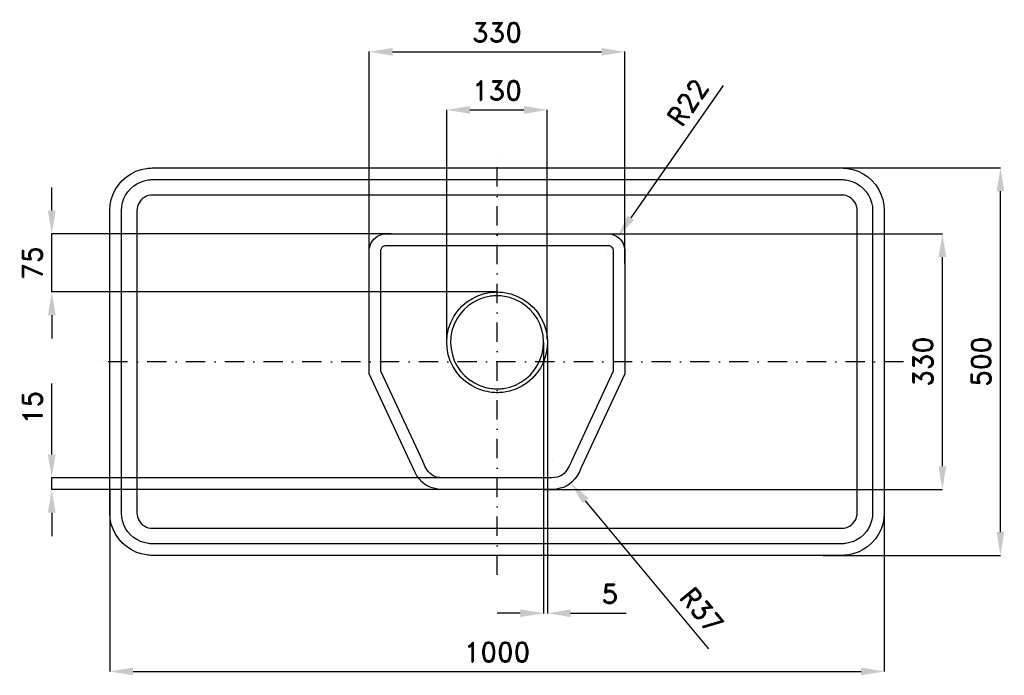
# Model space of a CAD drawing. Header units: millimetres. Extents: x -616 to 655, y -405 to 441.
import ezdxf

# ---------------------------------------------------------------- set-up
doc = ezdxf.new("R2010")
doc.units = ezdxf.units.MM
doc.header["$LTSCALE"] = 5
doc.linetypes.add('ČERCHOVANÁX2', pattern=[2, 1, -0.5, 0, -0.5])
doc.layers.add('Kóty', color=2, linetype='Continuous')
doc.layers.add('Značka', color=7, linetype='Continuous')
doc.styles.get("Standard").update_dxf_attribs({"font": 'romand.shx', "height": 25})
doc.dimstyles.get("Standard").update_dxf_attribs({"dimtxt": 25, "dimasz": 30, "dimexe": 0.18, "dimexo": 0.0625, "dimgap": 12.5, "dimtad": 1, "dimdec": 0, "dimzin": 0, "dimdsep": 46, "dimtxsty": 'Standard', "dimcen": 0.09, "dimadec": 0, "dimazin": 0, "dimtfac": 1, "dimtdec": 0, "dimtofl": 0, "dimtmove": 0, "dimatfit": 3, "dimfxl": 1, "dimtolj": 1, "dimtzin": 0, "dimarcsym": 0})

# ---------------------------------------------------------------- blocks, each defined once
blk = doc.blocks.new('*D0')
at = {"layer": 'Defpoints', "color": 0, "transparency": 16777216}
for p in [(165, 400), (-165, 143.1), (165, 126.8)]:
    blk.add_point(p, dxfattribs=at)
at = {"layer": 'Kóty', "color": 0, "lineweight": -2, "transparency": 16777216}
for p, q in [((-165, 143.1), (-165, 400.2)), ((-135, 400), (135, 400)), ((165, 126.8), (165, 400.2))]:
    blk.add_line(p, q, dxfattribs=at)
at = {"layer": 'Kóty', "color": 0, "transparency": 16777216}
for points in [[(-135, 405), (-135, 395), (-165, 400)], [(135, 405), (135, 395), (165, 400)]]:
    blk.add_solid(points, dxfattribs=at)
at = {"layer": 'Kóty', "color": 0, "transparency": 16777216, "insert": (0, 425), "char_height": 25, "attachment_point": 5}
blk.add_mtext('\\A1;330', dxfattribs=at)
blk = doc.blocks.new('*D1')
at = {"layer": 'Defpoints', "color": 0, "transparency": 16777216}
for p in [(64.75, 325), (-65, 25.851), (64.75, 29.0285)]:
    blk.add_point(p, dxfattribs=at)
at = {"layer": 'Kóty', "color": 0, "lineweight": -2, "transparency": 16777216}
for p, q in [((-65, 25.9135), (-65, 325.18)), ((-35, 325), (34.75, 325)), ((64.75, 29.091), (64.75, 325.18))]:
    blk.add_line(p, q, dxfattribs=at)
at = {"layer": 'Kóty', "color": 0, "transparency": 16777216}
for points in [[(-35, 330), (-35, 320), (-65, 325)], [(34.75, 330), (34.75, 320), (64.75, 325)]]:
    blk.add_solid(points, dxfattribs=at)
at = {"layer": 'Kóty', "color": 0, "transparency": 16777216, "insert": (-0.125, 350), "char_height": 25, "attachment_point": 5}
blk.add_mtext('\\A1;130', dxfattribs=at)
blk = doc.blocks.new('*D2')
at = {"layer": 'Defpoints', "color": 0, "transparency": 16777216}
for p in [(60, 25), (65, 25.3), (65, -324.7)]:
    blk.add_point(p, dxfattribs=at)
at = {"layer": 'Kóty', "color": 0, "lineweight": -2, "transparency": 16777216}
for p, q in [((60, 24.9), (60, -324.9)), ((65, 25.2), (65, -324.9)), ((30, -324.7), (0, -324.7)), ((95, -324.7), (166.6, -324.7))]:
    blk.add_line(p, q, dxfattribs=at)
at = {"layer": 'Kóty', "color": 0, "transparency": 16777216}
for points in [[(30, -319.7), (30, -329.7), (60, -324.7)], [(95, -319.7), (95, -329.7), (65, -324.7)]]:
    blk.add_solid(points, dxfattribs=at)
at = {"layer": 'Kóty', "color": 0, "transparency": 16777216, "insert": (145.8, -299.7), "char_height": 25, "attachment_point": 5}
blk.add_mtext('\\A1;5', dxfattribs=at)
blk = doc.blocks.new('*D3')
at = {"layer": 'Defpoints', "color": 0, "transparency": 16777216}
for p in [(-500, -164.6), (500, -164.6), (500, -399.8)]:
    blk.add_point(p, dxfattribs=at)
at = {"layer": 'Kóty', "color": 0, "lineweight": -2, "transparency": 16777216}
for p, q in [((-500, -164.6), (-500, -400)), ((500, -164.6), (500, -400)), ((-470, -399.8), (470, -399.8))]:
    blk.add_line(p, q, dxfattribs=at)
at = {"layer": 'Kóty', "color": 0, "transparency": 16777216}
for points in [[(-470, -394.8), (-470, -404.8), (-500, -399.8)], [(470, -394.8), (470, -404.8), (500, -399.8)]]:
    blk.add_solid(points, dxfattribs=at)
at = {"layer": 'Kóty', "color": 0, "transparency": 16777216, "insert": (0, -374.8), "char_height": 25, "attachment_point": 5}
blk.add_mtext('\\A1;1000', dxfattribs=at)
blk = doc.blocks.new('*D4')
at = {"layer": 'Defpoints', "color": 0, "transparency": 16777216}
for p in [(389.6, 250), (650, 250), (421.1, -250)]:
    blk.add_point(p, dxfattribs=at)
at = {"layer": 'Kóty', "color": 0, "lineweight": -2, "transparency": 16777216}
for p, q in [((389.7, 250), (650.2, 250)), ((650, -220), (650, 220)), ((421.2, -250), (650.2, -250))]:
    blk.add_line(p, q, dxfattribs=at)
at = {"layer": 'Kóty', "color": 0, "transparency": 16777216}
for points in [[(645, 220), (655, 220), (650, 250)], [(645, -220), (655, -220), (650, -250)]]:
    blk.add_solid(points, dxfattribs=at)
at = {"layer": 'Kóty', "color": 0, "transparency": 16777216, "insert": (625, 0), "char_height": 25, "attachment_point": 5, "rotation": 90}
blk.add_mtext('\\A1;500', dxfattribs=at)
blk = doc.blocks.new('*D5')
at = {"layer": 'Defpoints', "color": 0, "transparency": 16777216}
for p in [(-136.8, 165), (-575, 90), (-0.3, 90)]:
    blk.add_point(p, dxfattribs=at)
at = {"layer": 'Kóty', "color": 0, "lineweight": -2, "transparency": 16777216}
for p, q in [((-575, 195), (-575, 225)), ((-136.8, 165), (-575.2, 165)), ((-0.4, 90), (-575.2, 90)), ((-575, 60), (-575, 30))]:
    blk.add_line(p, q, dxfattribs=at)
at = {"layer": 'Kóty', "color": 0, "transparency": 16777216}
for points in [[(-580, 195), (-570, 195), (-575, 165)], [(-580, 60), (-570, 60), (-575, 90)]]:
    blk.add_solid(points, dxfattribs=at)
at = {"layer": 'Kóty', "color": 0, "transparency": 16777216, "insert": (-600, 127.5), "char_height": 25, "attachment_point": 5, "rotation": 90}
blk.add_mtext('\\A1;75', dxfattribs=at)
blk = doc.blocks.new('*D6')
at = {"layer": 'Defpoints', "color": 0, "transparency": 16777216}
for p in [(-575, -150), (-69.2, -150), (-65.9, -165)]:
    blk.add_point(p, dxfattribs=at)
at = {"layer": 'Kóty', "color": 0, "lineweight": -2, "transparency": 16777216}
for p, q in [((-575, -120), (-575, -28.1)), ((-69.3, -150), (-575.2, -150)), ((-66, -165), (-575.2, -165)), ((-575, -195), (-575, -225))]:
    blk.add_line(p, q, dxfattribs=at)
at = {"layer": 'Kóty', "color": 0, "transparency": 16777216}
for points in [[(-580, -120), (-570, -120), (-575, -150)], [(-580, -195), (-570, -195), (-575, -165)]]:
    blk.add_solid(points, dxfattribs=at)
at = {"layer": 'Kóty', "color": 0, "transparency": 16777216, "insert": (-600, -59), "char_height": 25, "attachment_point": 5, "rotation": 90}
blk.add_mtext('\\A1;15', dxfattribs=at)
blk = doc.blocks.new('*D7')
at = {"layer": 'Defpoints', "color": 0, "transparency": 16777216}
for p in [(136, 165), (575, 165), (60, -165)]:
    blk.add_point(p, dxfattribs=at)
at = {"layer": 'Kóty', "color": 0, "lineweight": -2, "transparency": 16777216}
for p, q in [((136.1, 165), (575.2, 165)), ((575, -135), (575, 135)), ((60.1, -165), (575.2, -165))]:
    blk.add_line(p, q, dxfattribs=at)
at = {"layer": 'Kóty', "color": 0, "transparency": 16777216}
for points in [[(570, 135), (580, 135), (575, 165)], [(570, -135), (580, -135), (575, -165)]]:
    blk.add_solid(points, dxfattribs=at)
at = {"layer": 'Kóty', "color": 0, "transparency": 16777216, "insert": (550, 0), "char_height": 25, "attachment_point": 5, "rotation": 90}
blk.add_mtext('\\A1;330', dxfattribs=at)
blk = doc.blocks.new('*D8')
at = {"layer": 'Defpoints', "color": 0, "transparency": 16777216}
for p in [(71.5, -128), (95.1, -156.4)]:
    blk.add_point(p, dxfattribs=at)
at = {"layer": 'Kóty', "color": 0, "lineweight": -2, "transparency": 16777216}
for p, q in [((71.4, -128), (71.6, -128)), ((71.5, -128.1), (71.5, -127.9)), ((273.5, -370.8), (114.3, -179.5))]:
    blk.add_line(p, q, dxfattribs=at)
at = {"layer": 'Kóty', "color": 0, "transparency": 16777216}
blk.add_solid([(118.2, -176.3), (110.5, -182.7), (95.1, -156.4)], dxfattribs=at)
at = {"layer": 'Kóty', "color": 0, "transparency": 16777216, "insert": (264.5, -320.9), "char_height": 25, "attachment_point": 5, "rotation": 309.762}
blk.add_mtext('\\A1;R37', dxfattribs=at)
blk = doc.blocks.new('*D9')
at = {"layer": 'Defpoints', "color": 0, "transparency": 16777216}
for p in [(155.6, 161), (143, 143)]:
    blk.add_point(p, dxfattribs=at)
at = {"layer": 'Kóty', "color": 0, "lineweight": -2, "transparency": 16777216}
for p, q in [((291.9, 356.5), (172.7, 185.7)), ((142.9, 143), (143.1, 143)), ((143, 142.9), (143, 143.1))]:
    blk.add_line(p, q, dxfattribs=at)
at = {"layer": 'Kóty', "color": 0, "transparency": 16777216}
blk.add_solid([(168.6, 188.5), (176.8, 182.8), (155.6, 161)], dxfattribs=at)
at = {"layer": 'Kóty', "color": 0, "transparency": 16777216, "insert": (246.2, 334.7), "char_height": 25, "attachment_point": 5, "rotation": 55.1102}
blk.add_mtext('\\A1;R22', dxfattribs=at)

msp = doc.modelspace()

# ---------------------------------------------------------------- linework, layer by layer
msp.add_lwpolyline([(65, 25), (65, 24.575), (65, 24.149), (64.3, 15.676), (62.6, 7.356), (59.8, -0.677), (55.9, -8.234), (51.1, -15.258), (45.4, -21.56), (38.9, -27.105), (31.8, -31.712), (24.1, -35.399), (16, -38), (7.6, -39.577, -0.0344302), (-0.9, -39.994, -0.0343841), (-9.3, -39.355), (-17.6, -37.56), (-25.7, -34.747), (-33.2, -30.861), (-40.3, -26.068), (-46.6, -20.356), (-52.1, -13.908), (-56.7, -6.76), (-60.4, 0.903), (-63, 9), (-64.6, 17.357), (-65, 25.851), (-64.4, 34.331), (-62.6, 42.644), (-59.7, 50.669), (-55.9, 58.234), (-51.1, 65.258), (-45.4, 71.56), (-38.9, 77.104), (-31.8, 81.712), (-24.1, 85.399), (-16, 88), (-7.6, 89.577, -0.0344302), (0.9, 89.994, -0.0344057), (9.3, 89.355), (17.6, 87.56), (25.7, 84.747), (33.2, 80.861), (40.3, 76.068), (46.6, 70.356), (52.1, 63.907), (56.7, 56.76), (60.4, 49.099), (63, 41), (64.5, 33.057), (65, 25)], format="xyb")
at = {"layer": 'Kóty'}
for points in [[(-575, 90.006143), (-575, 165)], [(-575, -165), (-575, -150)]]:
    msp.add_lwpolyline(points, dxfattribs=at)
at = {"layer": 'Značka', "color": 6, "linetype": 'ČERCHOVANÁX2', "ltscale": 5}
for points in [[(0, -275), (0, 275)], [(525, 0), (-525, 0)]]:
    msp.add_lwpolyline(points, dxfattribs=at)
at = {"layer": 'Značka', "color": 5}
for points in [[(-445, -250), (-445.2, -249.999), (-445.4, -249.998, -0.0321971), (-452.5, -249.501), (-459.5, -248.051), (-466.3, -245.769), (-472.6, -242.559), (-478.6, -238.607), (-483.9, -233.891), (-488.6, -228.554), (-492.6, -222.625), (-495.7, -216.258), (-498.1, -209.513), (-499.5, -202.53), (-500, -195.432), (-500, -195.216), (-500, -195), (-500, 195), (-500, 195.216), (-500, 195.432), (-499.5, 202.534), (-498.1, 209.513), (-495.8, 216.262), (-492.6, 222.625), (-488.6, 228.552), (-483.9, 233.891), (-478.6, 238.611), (-472.6, 242.559), (-466.3, 245.746), (-459.5, 248.051), (-452.5, 249.525, -0.0367405), (-445.4, 249.998), (-445.2, 249.999), (-445, 250), (445, 250), (445.2, 249.999), (445.4, 249.998, -0.0322046), (452.5, 249.501), (459.5, 248.051), (466.3, 245.769), (472.6, 242.559), (478.6, 238.607), (483.9, 233.891), (488.6, 228.554), (492.6, 222.625), (495.7, 216.258), (498.1, 209.513), (499.5, 202.53), (500, 195.432), (500, 195.216), (500, 195), (500, -195), (500, -195.216), (500, -195.432), (499.5, -202.534), (498.1, -209.513), (495.8, -216.262), (492.6, -222.625), (488.6, -228.552), (483.9, -233.891), (478.6, -238.611), (472.6, -242.559), (466.3, -245.746), (459.5, -248.051), (452.5, -249.525, -0.0367415), (445.4, -249.998), (445.2, -249.999), (445, -250), (-445, -250)], [(-445, -235), (-445.2, -235), (-445.3, -234.999, -0.0321908), (-450.5, -234.637), (-455.6, -233.582), (-460.5, -231.923), (-465.1, -229.589), (-469.4, -226.714), (-473.3, -223.284), (-476.7, -219.403), (-479.6, -215.091), (-481.9, -210.46), (-483.6, -205.555), (-484.7, -200.477), (-485, -195.314), (-485, -195.157), (-485, -195), (-485, 195), (-485, 195.157), (-485, 195.314), (-484.6, 200.479), (-483.6, 205.555), (-481.9, 210.464), (-479.6, 215.091), (-476.7, 219.402), (-473.3, 223.284), (-469.4, 226.717), (-465.1, 229.589), (-460.5, 231.906), (-455.6, 233.582), (-450.5, 234.654, -0.0367311), (-445.3, 234.999), (-445.2, 235), (-445, 235), (445, 235), (445.2, 235), (445.3, 234.999, -0.0321908), (450.5, 234.637), (455.6, 233.582), (460.5, 231.923), (465.1, 229.589), (469.4, 226.714), (473.3, 223.284), (476.7, 219.403), (479.6, 215.091), (481.9, 210.46), (483.6, 205.555), (484.7, 200.477), (485, 195.314), (485, 195.157), (485, 195), (485, -195), (485, -195.157), (485, -195.314), (484.6, -200.479), (483.6, -205.555), (481.9, -210.464), (479.6, -215.091), (476.7, -219.402), (473.3, -223.284), (469.4, -226.717), (465.1, -229.589), (460.5, -231.906), (455.6, -233.582), (450.5, -234.654, -0.0367341), (445.3, -234.999), (445.2, -235), (445, -235), (-445, -235)], [(-445, -215), (445, -215), (445.1, -215), (445.2, -214.999, 0.0321082), (447.7, -214.818), (450.3, -214.291), (452.7, -213.461), (455, -212.294), (457.2, -210.857), (459.1, -209.142), (460.9, -207.201), (462.3, -205.045), (463.5, -202.73), (464.3, -200.277), (464.8, -197.738), (465, -195.157), (465, -195.079), (465, -195), (465, 195), (465, 195.079), (465, 195.157), (464.8, 197.74), (464.3, 200.277), (463.5, 202.732), (462.3, 205.045), (460.9, 207.201), (459.1, 209.142), (457.2, 210.859), (455, 212.294), (452.7, 213.453), (450.3, 214.291), (447.7, 214.827), (445.2, 214.999), (445.1, 215), (445, 215), (-445, 215), (-445.1, 215), (-445.2, 214.999, 0.032114), (-447.7, 214.818), (-450.3, 214.291), (-452.7, 213.461), (-455, 212.294), (-457.2, 210.857), (-459.1, 209.142), (-460.9, 207.201), (-462.3, 205.045), (-463.5, 202.73), (-464.3, 200.277), (-464.8, 197.738), (-465, 195.157), (-465, 195.079), (-465, 195), (-465, -195), (-465, -195.079), (-465, -195.157), (-464.8, -197.74), (-464.3, -200.277), (-463.5, -202.732), (-462.3, -205.045), (-460.9, -207.201), (-459.1, -209.142), (-457.2, -210.859), (-455, -212.294), (-452.7, -213.453), (-450.3, -214.291), (-447.7, -214.827), (-445.2, -214.999), (-445.1, -215), (-445, -215)]]:
    msp.add_lwpolyline(points, format="xyb", dxfattribs=at)
at = {"layer": 'Značka', "color": 251}
for points in [[(165, 55.667), (165, -15.689), (109.6, -134.91), (109.2, -135.762), (108.8, -136.612), (106.3, -141.994), (103.4, -147.153), (100.5, -151.25), (97.2, -154.948), (93.5, -158.047), (89.4, -160.54), (85.6, -162.205), (81.6, -163.417), (76.6, -164.421), (71.6, -164.907), (70.6, -164.958), (69.6, -165), (-69.6, -165), (-70.6, -164.957), (-71.6, -164.907), (-76.6, -164.416), (-81.6, -163.417), (-85.6, -162.212), (-89.4, -160.54), (-93.5, -158.044), (-97.2, -154.948), (-100.5, -151.248), (-103.4, -147.153), (-106.3, -141.993), (-108.8, -136.612), (-109.2, -135.762), (-109.6, -134.91), (-165, -15.689), (-165, 143.083), (-165, 143.622), (-165, 144.161), (-164.6, 147.111), (-163.9, 149.986), (-162.9, 152.513), (-161.6, 154.885), (-159.6, 157.578), (-157.1, 159.92), (-154.4, 161.89), (-151.4, 163.399), (-148, 164.517), (-144.4, 164.972), (-143.8, 164.99), (-143.3, 165), (-36.7, 165), (143.3, 165), (143.8, 164.989), (144.4, 164.972), (148, 164.502), (151.4, 163.399), (154.4, 161.9), (157.1, 159.92), (159.6, 157.577), (161.6, 154.885), (162.9, 152.512), (163.9, 149.986), (164.6, 147.109), (165, 144.161), (165, 143.622), (165, 143.083), (165, 55.667)], [(150, 55.667), (150, -12.372), (96, -128.585), (95.5, -129.625), (95.1, -130.663), (93, -135.047), (90.6, -139.254), (88.8, -141.88), (86.7, -144.241), (84.7, -145.903), (82.4, -147.241), (80.2, -148.204), (77.9, -148.9), (74.3, -149.598), (70.7, -149.932), (70, -149.969), (69.2, -150), (-69.2, -150), (-70, -149.968), (-70.7, -149.93), (-74.4, -149.58), (-78.1, -148.847), (-80.4, -148.138), (-82.6, -147.153), (-84.8, -145.777), (-86.8, -144.081), (-88.9, -141.704), (-90.7, -139.076), (-93.1, -134.942), (-95.1, -130.645), (-95.5, -129.616), (-96, -128.585), (-150, -12.372), (-150, 143.083), (-150, 143.308), (-150, 143.533), (-149.9, 144.494), (-149.6, 145.426), (-149.3, 146.183), (-148.9, 146.894), (-148.2, 147.772), (-147.4, 148.53), (-146.5, 149.134), (-145.6, 149.586), (-144.6, 149.867), (-143.7, 149.988), (-143.5, 149.996), (-143.3, 150), (-36.7, 150), (143.3, 150), (143.5, 149.995), (143.7, 149.986), (144.9, 149.818), (145.9, 149.439), (146.8, 148.974), (147.6, 148.38), (148.3, 147.611), (149, 146.734), (149.4, 145.968), (149.7, 145.155), (149.9, 144.322), (150, 143.47), (150, 143.277), (150, 143.083), (150, 55.667)]]:
    msp.add_lwpolyline(points, dxfattribs=at)
at = {"layer": 'Značka', "color": 9}
for points in [[(65, 25), (65, 24.575), (65, 24.149), (64.3, 15.676), (62.6, 7.356), (59.8, -0.677), (55.9, -8.234), (51.1, -15.258), (45.4, -21.56), (38.9, -27.105), (31.8, -31.712), (24.1, -35.399), (16, -38), (7.6, -39.577, -0.0344302), (-0.9, -39.994, -0.0343841), (-9.3, -39.355), (-17.6, -37.56), (-25.7, -34.747), (-33.2, -30.861), (-40.3, -26.068), (-46.6, -20.356), (-52.1, -13.908), (-56.7, -6.76), (-60.4, 0.903), (-63, 9), (-64.6, 17.357), (-65, 25.851), (-64.4, 34.331), (-62.6, 42.644), (-59.7, 50.669), (-55.9, 58.234), (-51.1, 65.258), (-45.4, 71.56), (-38.9, 77.104), (-31.8, 81.712), (-24.1, 85.399), (-16, 88), (-7.6, 89.577, -0.0344302), (0.9, 89.994, -0.0344057), (9.3, 89.355), (17.6, 87.56), (25.7, 84.747), (33.2, 80.861), (40.3, 76.068), (46.6, 70.356), (52.1, 63.907), (56.7, 56.76), (60.4, 49.099), (63, 41), (64.5, 33.057), (65, 25)], [(60, 25), (60, 25.393), (60, 25.785), (59.4, 33.607), (57.7, 41.286), (55.2, 48.702), (51.6, 55.678), (47.1, 62.161), (41.9, 67.978), (35.9, 73.096), (29.3, 77.35), (22.2, 80.753), (14.8, 83.154), (7.1, 84.61, 0.0344295), (-0.8, 84.995, 0.0343964), (-8.6, 84.405), (-16.3, 82.747), (-23.7, 80.151), (-30.7, 76.564), (-37.2, 72.139), (-43, 66.867), (-48.1, 60.915), (-52.3, 54.317), (-55.8, 47.243), (-58.2, 39.769), (-59.6, 32.055), (-60, 24.215), (-59.4, 16.387), (-57.7, 8.714), (-55.2, 1.305), (-51.6, -5.678), (-47.1, -12.162), (-41.9, -17.978), (-35.9, -23.096), (-29.3, -27.35), (-22.2, -30.753), (-14.8, -33.154), (-7.1, -34.61, 0.0344257), (0.8, -34.995, 0.0344042), (8.6, -34.405), (16.3, -32.747), (23.7, -30.151), (30.7, -26.564), (37.2, -22.14), (43, -16.867), (48.1, -10.914), (52.3, -4.317), (55.7, 2.755), (58.2, 10.231), (59.6, 17.563), (60, 25)]]:
    msp.add_lwpolyline(points, format="xyb", dxfattribs=at)

# ---------------------------------------------------------------- dimensions: what is measured, and where the dimension line sits
at = {"layer": 'Kóty'}
for base, p1, p2, picture, middle in [((165, 400), (-165, 143.083), (165, 126.768775), '*D0', (0, 425)), ((64.75, 325), (-65, 25.851), (64.75, 29.0285), '*D1', (-0.125, 350)), ((64.980818, -324.71972), (60, 25), (64.980818, 25.309099), '*D2', (145.814151, -299.71972)), ((500, -399.778985), (-500, -164.578408), (500, -164.578408), '*D3', (0, -374.778985))]:
    dim = msp.add_linear_dim(base=base, p1=p1, p2=p2, dimstyle='Standard', dxfattribs=at)
    dim.commit()
    dim.dimension.update_dxf_attribs({"geometry": picture, "text_midpoint": middle})
for center, mpoint, picture, middle in [((143, 143), (155.583988, 161.045588), '*D9', (266.707851, 320.398516)), ((71.482252, -128), (95.147474, -156.442174), '*D8', (245.293018, -336.895395))]:
    dim = msp.add_radius_dim(center=center, mpoint=mpoint, dimstyle='Standard', dxfattribs=at)
    dim.commit()
    dim.dimension.update_dxf_attribs({"geometry": picture, "text_midpoint": middle, "dimtype": 164})
for base, p1, p2, picture, middle in [((650, 250), (421.121687, -250), (389.598509, 250), '*D4', (625, 0)), ((-575, 90.006143), (-136.761217, 165), (-0.325724, 90.006143), '*D5', (-600, 127.503072)), ((575, 165), (60, -165), (136.019636, 165), '*D7', (550, 0)), ((-575, -150), (-65.943276, -165), (-69.2, -150), '*D6', (-600, -59.047619))]:
    dim = msp.add_linear_dim(base=base, p1=p1, p2=p2, angle=90, dimstyle='Standard', dxfattribs=at)
    dim.commit()
    dim.dimension.update_dxf_attribs({"geometry": picture, "text_midpoint": middle})

doc.saveas('drawing.dxf')
